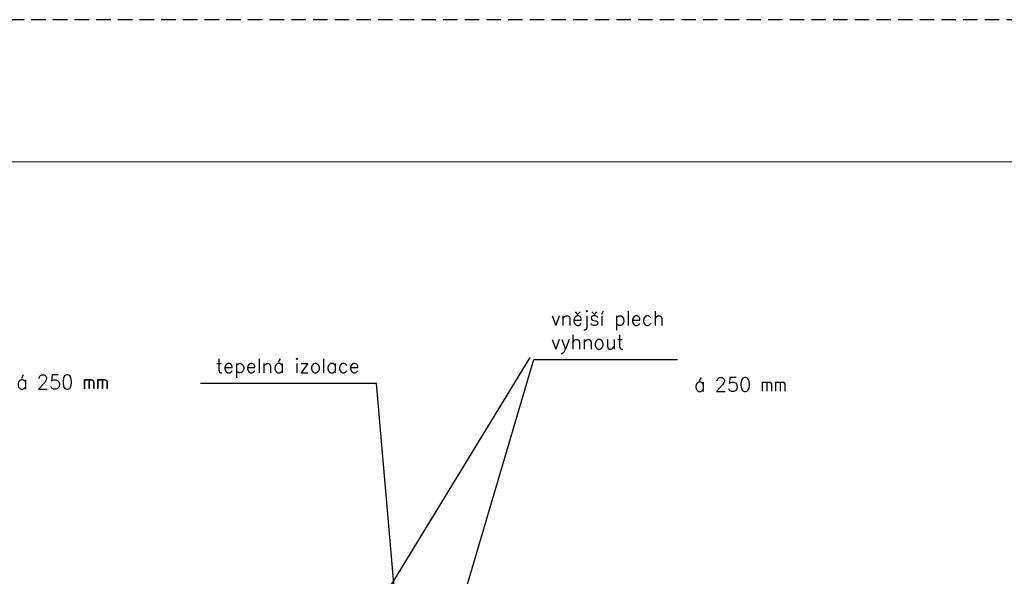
# Model space of a CAD drawing. Header units: millimetres. Extents: x -385852 to 238709, y -99680 to 201840.
# Tile 70 of 176: x 6267 to 7133, y -52310 to -51820. Entities that reach past the tile are written whole.
import ezdxf

# ---------------------------------------------------------------- set-up
doc = ezdxf.new("R2010")
doc.units = ezdxf.units.MM
doc.linetypes.add('DASHED', pattern=[19.049999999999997, 12.7, -6.35])
doc.layers.get('0').update_dxf_attribs({"color": 4})
for name, color, linetype, lineweight in [('KING_DET_dimension', 3, 'Continuous', 25), ('KING_DET_drawing frame', 7, 'Continuous', 20), ('KING_DET_text-note', 7, 'Continuous', 25)]:
    doc.layers.add(name, color=color, linetype=linetype, lineweight=lineweight)
doc.layers.add('KING_DET_print frame', color=1, linetype='DASHED', lineweight=30, plot=False)
doc.styles.get("Standard").update_dxf_attribs({"font": 'isocpeur.ttf', "height": 20})
doc.dimstyles.new('detaily_10', dxfattribs={"dimtxt": 20, "dimasz": 10, "dimexe": 10, "dimexo": 10, "dimgap": 5, "dimtad": 1, "dimdec": 0, "dimtxsty": 'Standard', "dimblk": 'ARCHTICK', "dimcen": 3, "dimazin": 0, "dimtfac": 1, "dimtdec": 0, "dimtmove": 0, "dimatfit": 0, "dimfxl": 0, "dimarcsym": 0})

# ---------------------------------------------------------------- blocks, each defined once
blk = doc.blocks.new('_ArchTick')
at = {"color": 0, "linetype": 'ByBlock', "const_width": 0.15}
blk.add_lwpolyline([(-0.5, -0.5), (0.5, 0.5)], dxfattribs=at)

msp = doc.modelspace()

# ---------------------------------------------------------------- linework, layer by layer
at = {"layer": 'KING_DET_drawing frame', "color": 7}
msp.add_lwpolyline([(7275.000013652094, -51945.00001028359), (7275.000013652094, -52845.00001028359), (5840.000013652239, -52845.00001028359), (5840.000013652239, -51945.00001028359)], close=True, dxfattribs=at)
at = {"layer": 'KING_DET_print frame', "color": 1}
msp.add_lwpolyline([(5815.000013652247, -52870.00001028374), (7300.000013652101, -52870.00001028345), (7300.000013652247, -51820.00001028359), (5815.000013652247, -51820.00001028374)], close=True, dxfattribs=at)

# ---------------------------------------------------------------- texts
at = {"layer": 'KING_DET_dimension', "color": 7, "char_height": 12.5}
for s, insert, attachment_point in [('{\\Fsimplex.shx|c238;vnější plech \\Pvyhnout}', (6734.342839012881, -52095.1943686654), 4), ('{\\Fsimplex.shx|c238;tepelná izolace}', (6566.229430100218, -52126.63007839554), 6)]:
    msp.add_mtext(s, dxfattribs=dict(at, insert=insert, attachment_point=attachment_point))
at = {"layer": 'KING_DET_text-note', "color": 7, "char_height": 12.5, "width": 171.5, "attachment_point": 3}
for insert in [(6346.134977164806, -52132.52828425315), (6942.050512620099, -52134.63628424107)]:
    msp.add_mtext('{\\Fsimplex.shx|c238;á} {\\Fsimplex.shx|c238;250} mm', dxfattribs=dict(at, insert=insert))

# ---------------------------------------------------------------- leaders
at = {"layer": 'KING_DET_dimension'}
msp.add_leader([(6573.118413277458, -52351.39321313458), (6716.217839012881, -52117.0693686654)], dimstyle='detaily_10', override={"dimgap": 0.625, "dimtad": 0}, dxfattribs=at)
at = {"layer": 'KING_DET_dimension', "color": 7, "annotation_type": 0, "has_hookline": 1}
for points, hookline_direction, text_width in [([(6648.140385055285, -52360.24594521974), (6719.342839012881, -52118.9443686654), (6729.342839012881, -52118.9443686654)], 0, 111.3095238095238), ([(6600.229611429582, -52359.62817492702), (6581.229430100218, -52139.96341172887), (6571.229430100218, -52139.96341172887)], 1, 139.8809523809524)]:
    msp.add_leader(points, dimstyle='detaily_10', dxfattribs=dict(at, hookline_direction=hookline_direction, text_width=text_width))

doc.saveas('drawing.dxf')
